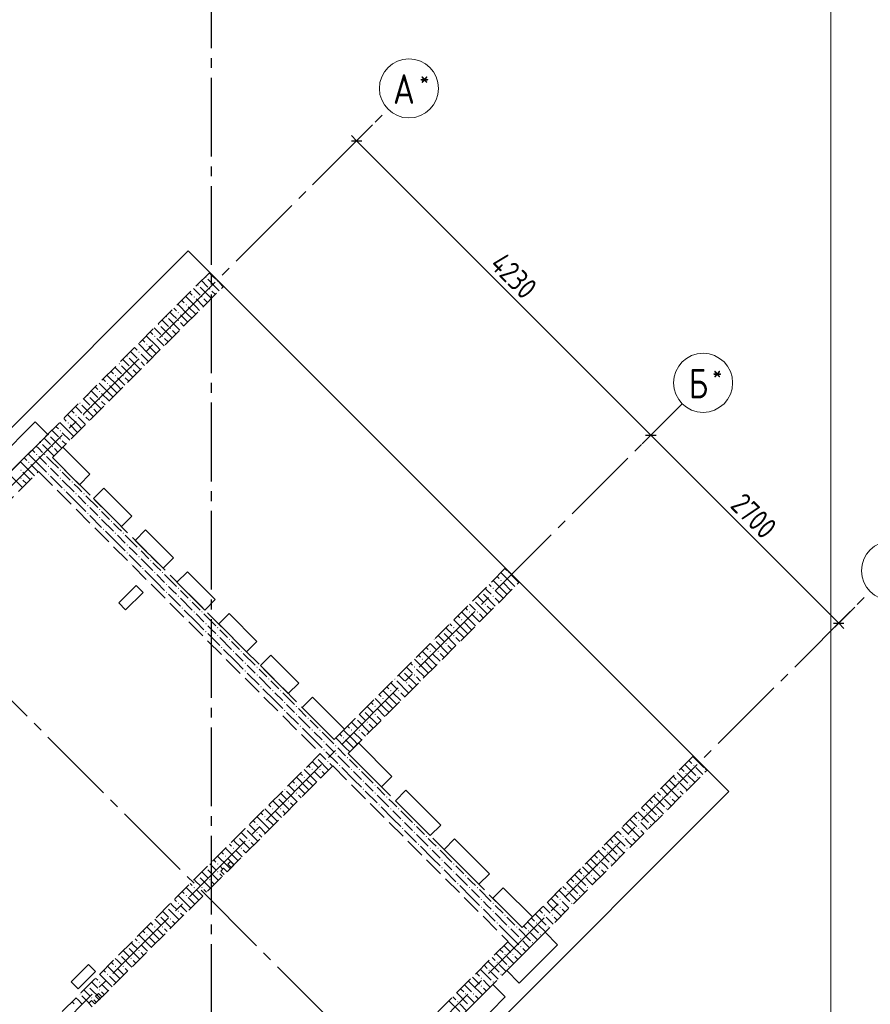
# Model space of a CAD drawing. Header units: millimetres. Extents: x 0 to 43617, y 0 to 59400.
# Tile 24 of 36: x 24428 to 33074, y 26828 to 36830. Entities that reach past the tile are written whole.
import ezdxf

# ---------------------------------------------------------------- set-up
doc = ezdxf.new("R2010")
doc.units = ezdxf.units.MM
doc.linetypes.add('______2', pattern=[270, 200, -70])
doc.linetypes.add('______5', pattern=[1100, 800, -100, 100, -100])
doc.layers.add('Standard', color=7, linetype='Continuous', lineweight=25)
doc.layers.add('Оси', color=40, linetype='______5', lineweight=18)
doc.layers.add('ЖБ Перекрытие верхний уровень', color=7, linetype='Continuous', lineweight=25, true_color=0xe0e0ff)
doc.layers.add('ЖБ Стена верхний уровень', color=7, linetype='Continuous', lineweight=25, true_color=0x006e00)
doc.styles.add('GOST 2.304-81', font='txt')
doc.styles.add('ISOCPEUR', font='txt')

msp = doc.modelspace()

# ---------------------------------------------------------------- hatches: boundary and pattern name
at = {"layer": 'ЖБ Стена верхний уровень', "linetype": 'Continuous', "lineweight": 18, "transparency": 33554687}
for points in [[(26314, 34213), (26321, 34220), (26327, 34213), (26321, 34207)], [(26234, 34133), (26241, 34140), (26247, 34133), (26241, 34127)], [(26434, 34173), (26441, 34180), (26447, 34173), (26441, 34167)], [(26194, 34013), (26201, 34020), (26207, 34013), (26201, 34007)], [(26274, 34013), (26281, 34020), (26287, 34013), (26281, 34007)], [(26354, 34093), (26361, 34100), (26367, 34093), (26361, 34087)], [(26114, 33933), (26121, 33940), (26127, 33933), (26121, 33927)], [(25914, 33813), (25921, 33820), (25927, 33813), (25921, 33807)], [(26034, 33853), (26041, 33860), (26047, 33853), (26041, 33847)], [(25834, 33733), (25841, 33740), (25847, 33733), (25841, 33727)], [(26034, 33773), (26041, 33780), (26047, 33773), (26041, 33767)], [(25794, 33613), (25801, 33620), (25807, 33613), (25801, 33607)], [(25874, 33613), (25881, 33620), (25887, 33613), (25881, 33607)], [(25954, 33693), (25961, 33700), (25967, 33693), (25961, 33687)], [(25714, 33533), (25721, 33540), (25727, 33533), (25721, 33527)], [(25514, 33413), (25521, 33420), (25527, 33413), (25521, 33407)], [(25634, 33453), (25641, 33460), (25647, 33453), (25641, 33447)], [(25434, 33333), (25441, 33340), (25447, 33333), (25441, 33327)], [(25634, 33373), (25641, 33380), (25647, 33373), (25641, 33367)], [(25394, 33213), (25401, 33220), (25407, 33213), (25401, 33207)], [(25474, 33213), (25481, 33220), (25487, 33213), (25481, 33207)], [(25554, 33293), (25561, 33300), (25567, 33293), (25561, 33287)], [(25314, 33133), (25321, 33140), (25327, 33133), (25321, 33127)], [(25114, 33013), (25121, 33020), (25127, 33013), (25121, 33007)], [(25234, 33053), (25241, 33060), (25247, 33053), (25241, 33047)], [(25034, 32933), (25041, 32940), (25047, 32933), (25041, 32927)], [(25234, 32973), (25241, 32980), (25247, 32973), (25241, 32967)], [(24994, 32813), (25001, 32820), (25007, 32813), (25001, 32807)], [(25074, 32813), (25081, 32820), (25087, 32813), (25081, 32807)], [(25154, 32893), (25161, 32900), (25167, 32893), (25161, 32887)], [(24914, 32733), (24921, 32740), (24927, 32733), (24921, 32727)], [(24714, 32613), (24721, 32620), (24727, 32613), (24721, 32607)], [(24834, 32653), (24841, 32660), (24847, 32653), (24841, 32647)], [(24634, 32533), (24641, 32540), (24647, 32533), (24641, 32527)], [(24834, 32573), (24841, 32580), (24847, 32573), (24841, 32567)], [(24594, 32413), (24601, 32420), (24607, 32413), (24601, 32407)], [(24674, 32413), (24681, 32420), (24687, 32413), (24681, 32407)], [(24754, 32493), (24761, 32500), (24767, 32493), (24761, 32487)], [(24514, 32333), (24521, 32340), (24527, 32333), (24521, 32327)], [(24434, 32253), (24441, 32260), (24447, 32253), (24441, 32247)], [(24714, 32293), (24721, 32300), (24727, 32293), (24721, 32287)], [(24714, 32213), (24721, 32220), (24727, 32213), (24721, 32207)], [(24834, 32253), (24841, 32260), (24847, 32253), (24841, 32247)], [(24434, 32173), (24441, 32180), (24447, 32173), (24441, 32167)], [(24834, 32173), (24841, 32180), (24847, 32173), (24841, 32167)], [(24954, 32133), (24961, 32140), (24967, 32133), (24961, 32127)], [(24760, 32099), (24761, 32100), (24767, 32093), (24767, 32093)], [(24874, 32053), (24881, 32060), (24887, 32053), (24881, 32047)], [(24994, 32013), (25001, 32020), (25007, 32013), (25001, 32007)], [(25074, 32013), (25081, 32020), (25087, 32013), (25081, 32007)], [(24920, 31939), (24921, 31940), (24927, 31933), (24927, 31933)], [(25114, 31893), (25121, 31900), (25127, 31893), (25121, 31887)], [(25114, 31813), (25121, 31820), (25127, 31813), (25121, 31807)], [(25234, 31853), (25241, 31860), (25247, 31853), (25241, 31847)], [(25234, 31773), (25241, 31780), (25247, 31773), (25241, 31767)], [(25354, 31733), (25361, 31740), (25367, 31733), (25361, 31727)], [(25160, 31699), (25161, 31700), (25167, 31693), (25167, 31693)], [(25274, 31653), (25281, 31660), (25287, 31653), (25281, 31647)], [(25394, 31613), (25401, 31620), (25407, 31613), (25401, 31607)], [(25474, 31613), (25481, 31620), (25487, 31613), (25481, 31607)], [(25320, 31539), (25321, 31540), (25327, 31533), (25327, 31533)], [(25514, 31493), (25521, 31500), (25527, 31493), (25521, 31487)], [(25514, 31413), (25521, 31420), (25527, 31413), (25521, 31407)], [(25634, 31453), (25641, 31460), (25647, 31453), (25641, 31447)], [(25634, 31373), (25641, 31380), (25647, 31373), (25641, 31367)], [(25754, 31333), (25761, 31340), (25767, 31333), (25761, 31327)], [(25560, 31299), (25561, 31300), (25567, 31293), (25567, 31293)], [(25674, 31253), (25681, 31260), (25687, 31253), (25681, 31247)], [(25794, 31213), (25801, 31220), (25807, 31213), (25801, 31207)], [(25874, 31213), (25881, 31220), (25887, 31213), (25881, 31207)], [(29394, 31213), (29401, 31220), (29407, 31213), (29401, 31207)], [(25720, 31139), (25721, 31140), (25727, 31133), (25727, 31133)], [(29314, 31133), (29321, 31140), (29327, 31133), (29321, 31127)], [(25914, 31093), (25921, 31100), (25927, 31093), (25921, 31087)], [(25914, 31013), (25921, 31020), (25927, 31013), (25921, 31007)], [(26034, 31053), (26041, 31060), (26047, 31053), (26041, 31047)], [(29124, 31017), (29127, 31013), (29121, 31007), (29117, 31010)], [(29234, 31053), (29241, 31060), (29247, 31053), (29241, 31047)], [(26034, 30973), (26041, 30980), (26047, 30973), (26041, 30967)], [(26154, 30933), (26161, 30940), (26167, 30933), (26161, 30927)], [(29044, 30937), (29047, 30933), (29041, 30927), (29037, 30930)], [(29234, 30973), (29241, 30980), (29247, 30973), (29241, 30967)], [(25960, 30899), (25961, 30900), (25967, 30893), (25967, 30893)], [(26074, 30853), (26081, 30860), (26087, 30853), (26081, 30847)], [(26194, 30813), (26201, 30820), (26207, 30813), (26201, 30807)], [(26274, 30813), (26281, 30820), (26287, 30813), (26281, 30807)], [(28994, 30813), (29001, 30820), (29007, 30813), (29001, 30807)], [(29074, 30813), (29081, 30820), (29087, 30813), (29081, 30807)], [(29154, 30893), (29161, 30900), (29167, 30893), (29161, 30887)], [(26120, 30739), (26121, 30740), (26127, 30733), (26127, 30733)], [(28914, 30733), (28921, 30740), (28927, 30733), (28921, 30727)], [(26314, 30693), (26321, 30700), (26327, 30693), (26321, 30687)], [(26314, 30613), (26321, 30620), (26327, 30613), (26321, 30607)], [(26434, 30653), (26441, 30660), (26447, 30653), (26441, 30647)], [(28724, 30617), (28727, 30613), (28721, 30607), (28717, 30610)], [(28834, 30653), (28841, 30660), (28847, 30653), (28841, 30647)], [(26434, 30573), (26441, 30580), (26447, 30573), (26441, 30567)], [(26554, 30533), (26561, 30540), (26567, 30533), (26561, 30527)], [(28644, 30537), (28647, 30533), (28641, 30527), (28637, 30530)], [(28834, 30573), (28841, 30580), (28847, 30573), (28841, 30567)], [(26360, 30499), (26361, 30500), (26367, 30493), (26367, 30493)], [(26474, 30453), (26481, 30460), (26487, 30453), (26481, 30447)], [(26594, 30413), (26601, 30420), (26607, 30413), (26601, 30407)], [(26674, 30413), (26681, 30420), (26687, 30413), (26681, 30407)], [(28594, 30413), (28601, 30420), (28607, 30413), (28601, 30407)], [(28674, 30413), (28681, 30420), (28687, 30413), (28681, 30407)], [(28754, 30493), (28761, 30500), (28767, 30493), (28761, 30487)], [(26520, 30339), (26521, 30340), (26527, 30333), (26527, 30333)], [(28514, 30333), (28521, 30340), (28527, 30333), (28521, 30327)], [(26714, 30293), (26721, 30300), (26727, 30293), (26721, 30287)], [(26714, 30213), (26721, 30220), (26727, 30213), (26721, 30207)], [(26834, 30253), (26841, 30260), (26847, 30253), (26841, 30247)], [(28324, 30217), (28327, 30213), (28321, 30207), (28317, 30210)], [(28434, 30253), (28441, 30260), (28447, 30253), (28441, 30247)], [(26834, 30173), (26841, 30180), (26847, 30173), (26841, 30167)], [(26954, 30133), (26961, 30140), (26967, 30133), (26961, 30127)], [(28244, 30137), (28247, 30133), (28241, 30127), (28237, 30130)], [(28434, 30173), (28441, 30180), (28447, 30173), (28441, 30167)], [(26760, 30099), (26761, 30100), (26767, 30093), (26767, 30093)], [(26874, 30053), (26881, 30060), (26887, 30053), (26881, 30047)], [(26994, 30013), (27001, 30020), (27007, 30013), (27001, 30007)], [(27074, 30013), (27081, 30020), (27087, 30013), (27081, 30007)], [(28194, 30013), (28201, 30020), (28207, 30013), (28201, 30007)], [(28274, 30013), (28281, 30020), (28287, 30013), (28281, 30007)], [(28354, 30093), (28361, 30100), (28367, 30093), (28361, 30087)], [(26920, 29939), (26921, 29940), (26927, 29933), (26927, 29933)], [(28114, 29933), (28121, 29940), (28127, 29933), (28121, 29927)], [(27114, 29893), (27121, 29900), (27127, 29893), (27121, 29887)], [(27114, 29813), (27121, 29820), (27127, 29813), (27121, 29807)], [(27234, 29853), (27241, 29860), (27247, 29853), (27241, 29847)], [(27924, 29817), (27927, 29813), (27921, 29807), (27917, 29810)], [(28034, 29853), (28041, 29860), (28047, 29853), (28041, 29847)], [(27234, 29773), (27241, 29780), (27247, 29773), (27241, 29767)], [(27354, 29733), (27361, 29740), (27367, 29733), (27361, 29727)], [(27844, 29737), (27847, 29733), (27841, 29727), (27837, 29730)], [(28034, 29773), (28041, 29780), (28047, 29773), (28041, 29767)], [(27160, 29699), (27161, 29700), (27167, 29693), (27167, 29693)], [(27274, 29653), (27281, 29660), (27287, 29653), (27281, 29647)], [(27394, 29613), (27401, 29620), (27407, 29613), (27401, 29607)], [(27474, 29613), (27481, 29620), (27487, 29613), (27481, 29607)], [(27794, 29613), (27801, 29620), (27807, 29613), (27801, 29607)], [(27874, 29613), (27881, 29620), (27887, 29613), (27881, 29607)], [(27954, 29693), (27961, 29700), (27967, 29693), (27961, 29687)], [(27320, 29539), (27321, 29540), (27327, 29533), (27327, 29533)], [(27714, 29533), (27721, 29540), (27727, 29533), (27721, 29527)], [(27514, 29493), (27521, 29500), (27527, 29493), (27521, 29487)], [(27514, 29413), (27521, 29420), (27527, 29413), (27521, 29407)], [(27634, 29453), (27641, 29460), (27647, 29453), (27641, 29447)], [(27444, 29337), (27447, 29333), (27441, 29327), (27437, 29330)], [(27634, 29373), (27641, 29380), (27647, 29373), (27641, 29367)], [(27754, 29333), (27761, 29340), (27767, 29333), (27761, 29327)], [(27394, 29213), (27401, 29220), (27407, 29213), (27401, 29207)], [(27474, 29213), (27481, 29220), (27487, 29213), (27481, 29207)], [(27554, 29293), (27560, 29299), (27567, 29293), (27561, 29287)], [(27560, 29299), (27561, 29300), (27567, 29293), (27567, 29293)], [(27674, 29253), (27681, 29260), (27687, 29253), (27681, 29247)], [(27794, 29213), (27801, 29220), (27807, 29213), (27801, 29207)], [(27874, 29213), (27881, 29220), (27887, 29213), (27881, 29207)], [(31274, 29253), (31281, 29260), (31287, 29253), (31281, 29247)], [(31394, 29213), (31401, 29220), (31407, 29213), (31401, 29207)], [(27314, 29133), (27321, 29140), (27327, 29133), (27321, 29127)], [(27720, 29139), (27721, 29140), (27727, 29133), (27727, 29133)], [(31194, 29173), (31201, 29180), (31207, 29173), (31201, 29167)], [(31314, 29133), (31321, 29140), (31327, 29133), (31321, 29127)], [(27124, 29017), (27127, 29013), (27121, 29007), (27117, 29010)], [(27234, 29053), (27241, 29060), (27247, 29053), (27241, 29047)], [(27914, 29093), (27921, 29100), (27927, 29093), (27921, 29087)], [(27914, 29013), (27921, 29020), (27927, 29013), (27921, 29007)], [(28034, 29053), (28041, 29060), (28047, 29053), (28041, 29047)], [(31114, 29093), (31121, 29100), (31127, 29093), (31121, 29087)], [(31114, 29013), (31121, 29020), (31127, 29013), (31121, 29007)], [(31234, 29053), (31241, 29060), (31247, 29053), (31241, 29047)], [(27044, 28937), (27047, 28933), (27041, 28927), (27037, 28930)], [(27234, 28973), (27241, 28980), (27247, 28973), (27241, 28967)], [(28034, 28973), (28041, 28980), (28047, 28973), (28041, 28967)], [(28154, 28933), (28161, 28940), (28167, 28933), (28161, 28927)], [(30954, 28933), (30961, 28940), (30967, 28933), (30961, 28927)], [(31034, 28933), (31041, 28940), (31047, 28933), (31041, 28927)], [(26994, 28813), (27001, 28820), (27007, 28813), (27001, 28807)], [(27074, 28813), (27081, 28820), (27087, 28813), (27081, 28807)], [(27154, 28893), (27161, 28900), (27167, 28893), (27161, 28887)], [(27960, 28899), (27961, 28900), (27967, 28893), (27967, 28893)], [(28074, 28853), (28081, 28860), (28087, 28853), (28081, 28847)], [(28194, 28813), (28201, 28820), (28207, 28813), (28201, 28807)], [(28274, 28813), (28281, 28820), (28287, 28813), (28281, 28807)], [(30874, 28853), (30881, 28860), (30887, 28853), (30881, 28847)], [(30994, 28813), (31001, 28820), (31007, 28813), (31001, 28807)], [(26914, 28733), (26921, 28740), (26927, 28733), (26921, 28727)], [(28120, 28739), (28121, 28740), (28127, 28733), (28127, 28733)], [(30794, 28773), (30801, 28780), (30807, 28773), (30801, 28767)], [(30914, 28733), (30921, 28740), (30927, 28733), (30921, 28727)], [(26724, 28617), (26727, 28613), (26721, 28607), (26717, 28610)], [(26834, 28653), (26841, 28660), (26847, 28653), (26841, 28647)], [(28314, 28693), (28321, 28700), (28327, 28693), (28321, 28687)], [(28314, 28613), (28321, 28620), (28327, 28613), (28321, 28607)], [(28434, 28653), (28441, 28660), (28447, 28653), (28441, 28647)], [(30714, 28693), (30721, 28700), (30727, 28693), (30721, 28687)], [(30714, 28613), (30721, 28620), (30727, 28613), (30721, 28607)], [(30834, 28653), (30841, 28660), (30847, 28653), (30841, 28647)], [(26644, 28537), (26647, 28533), (26641, 28527), (26637, 28530)], [(26834, 28573), (26841, 28580), (26847, 28573), (26841, 28567)], [(28434, 28573), (28441, 28580), (28447, 28573), (28441, 28567)], [(28554, 28533), (28561, 28540), (28567, 28533), (28561, 28527)], [(30554, 28533), (30561, 28540), (30567, 28533), (30561, 28527)], [(30634, 28533), (30641, 28540), (30647, 28533), (30641, 28527)], [(26594, 28413), (26601, 28420), (26607, 28413), (26601, 28407)], [(26674, 28413), (26681, 28420), (26687, 28413), (26681, 28407)], [(26754, 28493), (26761, 28500), (26767, 28493), (26761, 28487)], [(28360, 28499), (28361, 28500), (28367, 28493), (28367, 28493)], [(28474, 28453), (28481, 28460), (28487, 28453), (28481, 28447)], [(28594, 28413), (28601, 28420), (28607, 28413), (28601, 28407)], [(28674, 28413), (28681, 28420), (28687, 28413), (28681, 28407)], [(30474, 28453), (30481, 28460), (30487, 28453), (30481, 28447)], [(30594, 28413), (30601, 28420), (30607, 28413), (30601, 28407)], [(26514, 28333), (26521, 28340), (26527, 28333), (26521, 28327)], [(28520, 28339), (28521, 28340), (28527, 28333), (28527, 28333)], [(30394, 28373), (30401, 28380), (30407, 28373), (30401, 28367)], [(30514, 28333), (30521, 28340), (30527, 28333), (30521, 28327)], [(26324, 28217), (26327, 28213), (26321, 28207), (26317, 28210)], [(26434, 28253), (26441, 28260), (26447, 28253), (26441, 28247)], [(28714, 28293), (28721, 28300), (28727, 28293), (28721, 28287)], [(28714, 28213), (28721, 28220), (28727, 28213), (28721, 28207)], [(28834, 28253), (28841, 28260), (28847, 28253), (28841, 28247)], [(30314, 28293), (30321, 28300), (30327, 28293), (30321, 28287)], [(30314, 28213), (30321, 28220), (30327, 28213), (30321, 28207)], [(30434, 28253), (30441, 28260), (30447, 28253), (30441, 28247)], [(26244, 28137), (26247, 28133), (26241, 28127), (26237, 28130)], [(26434, 28173), (26441, 28180), (26447, 28173), (26441, 28167)], [(28834, 28173), (28841, 28180), (28847, 28173), (28841, 28167)], [(28954, 28133), (28961, 28140), (28967, 28133), (28961, 28127)], [(30154, 28133), (30161, 28140), (30167, 28133), (30161, 28127)], [(30234, 28133), (30241, 28140), (30247, 28133), (30241, 28127)], [(26194, 28013), (26201, 28020), (26207, 28013), (26201, 28007)], [(26274, 28013), (26281, 28020), (26287, 28013), (26281, 28007)], [(26354, 28093), (26361, 28100), (26367, 28093), (26361, 28087)], [(28760, 28099), (28761, 28100), (28767, 28093), (28767, 28093)], [(28874, 28053), (28881, 28060), (28887, 28053), (28881, 28047)], [(28994, 28013), (29001, 28020), (29007, 28013), (29001, 28007)], [(29074, 28013), (29081, 28020), (29087, 28013), (29081, 28007)], [(30074, 28053), (30081, 28060), (30087, 28053), (30081, 28047)], [(30194, 28013), (30201, 28020), (30207, 28013), (30201, 28007)], [(26114, 27933), (26121, 27940), (26127, 27933), (26121, 27927)], [(28920, 27939), (28921, 27940), (28927, 27933), (28927, 27933)], [(29994, 27973), (30001, 27980), (30007, 27973), (30001, 27967)], [(30114, 27933), (30121, 27940), (30127, 27933), (30121, 27927)], [(25924, 27817), (25927, 27813), (25921, 27807), (25917, 27810)], [(26034, 27853), (26041, 27860), (26047, 27853), (26041, 27847)], [(29114, 27893), (29121, 27900), (29127, 27893), (29121, 27887)], [(29114, 27813), (29121, 27820), (29127, 27813), (29121, 27807)], [(29234, 27853), (29241, 27860), (29247, 27853), (29241, 27847)], [(29914, 27893), (29921, 27900), (29927, 27893), (29921, 27887)], [(29914, 27813), (29921, 27820), (29927, 27813), (29921, 27807)], [(30034, 27853), (30041, 27860), (30047, 27853), (30041, 27847)], [(25844, 27737), (25847, 27733), (25841, 27727), (25837, 27730)], [(26034, 27773), (26041, 27780), (26047, 27773), (26041, 27767)], [(29234, 27773), (29241, 27780), (29247, 27773), (29241, 27767)], [(29354, 27733), (29361, 27740), (29367, 27733), (29361, 27727)], [(29754, 27733), (29761, 27740), (29767, 27733), (29761, 27727)], [(29834, 27733), (29841, 27740), (29847, 27733), (29841, 27727)], [(25794, 27613), (25801, 27620), (25807, 27613), (25801, 27607)], [(25874, 27613), (25881, 27620), (25887, 27613), (25881, 27607)], [(25954, 27693), (25961, 27700), (25967, 27693), (25961, 27687)], [(29160, 27699), (29161, 27700), (29167, 27693), (29167, 27693)], [(29274, 27653), (29281, 27660), (29287, 27653), (29281, 27647)], [(29394, 27613), (29401, 27620), (29407, 27613), (29401, 27607)], [(29474, 27613), (29481, 27620), (29487, 27613), (29481, 27607)], [(29674, 27653), (29681, 27660), (29687, 27653), (29681, 27647)], [(29794, 27613), (29801, 27620), (29807, 27613), (29801, 27607)], [(25714, 27533), (25721, 27540), (25727, 27533), (25721, 27527)], [(29320, 27539), (29321, 27540), (29327, 27533), (29327, 27533)], [(29594, 27573), (29601, 27580), (29607, 27573), (29601, 27567)], [(29714, 27533), (29721, 27540), (29727, 27533), (29721, 27527)], [(25524, 27417), (25527, 27413), (25521, 27407), (25517, 27410)], [(25634, 27453), (25641, 27460), (25647, 27453), (25641, 27447)], [(29514, 27493), (29521, 27500), (29527, 27493), (29521, 27487)], [(29514, 27413), (29521, 27420), (29527, 27413), (29521, 27407)], [(29634, 27453), (29641, 27460), (29647, 27453), (29641, 27447)], [(25444, 27337), (25447, 27333), (25441, 27327), (25437, 27330)], [(25634, 27373), (25641, 27380), (25647, 27373), (25641, 27367)], [(29354, 27333), (29361, 27340), (29367, 27333), (29361, 27327)], [(29434, 27333), (29441, 27340), (29447, 27333), (29441, 27327)], [(25394, 27213), (25401, 27220), (25407, 27213), (25401, 27207)], [(25474, 27213), (25481, 27220), (25487, 27213), (25481, 27207)], [(25554, 27293), (25561, 27300), (25567, 27293), (25561, 27287)], [(29274, 27253), (29281, 27260), (29287, 27253), (29281, 27247)], [(29394, 27213), (29401, 27220), (29407, 27213), (29401, 27207)], [(25314, 27133), (25321, 27140), (25327, 27133), (25321, 27127)], [(29194, 27173), (29201, 27180), (29207, 27173), (29201, 27167)], [(29314, 27133), (29321, 27140), (29327, 27133), (29321, 27127)], [(25124, 27017), (25127, 27013), (25121, 27007), (25117, 27010)], [(25234, 27053), (25241, 27060), (25247, 27053), (25241, 27047)], [(29114, 27093), (29121, 27100), (29127, 27093), (29121, 27087)], [(29114, 27013), (29121, 27020), (29127, 27013), (29121, 27007)], [(29234, 27053), (29241, 27060), (29247, 27053), (29241, 27047)], [(25044, 26937), (25047, 26933), (25041, 26927), (25037, 26930)], [(25234, 26973), (25241, 26980), (25247, 26973), (25241, 26967)], [(28954, 26933), (28961, 26940), (28967, 26933), (28961, 26927)], [(29034, 26933), (29041, 26940), (29047, 26933), (29041, 26927)], [(25154, 26893), (25161, 26900), (25167, 26893), (25161, 26887)], [(28874, 26853), (28881, 26860), (28887, 26853), (28881, 26847)]]:
    msp.add_hatch(color=7, dxfattribs=at).paths.add_polyline_path(points, flags=16)

# ---------------------------------------------------------------- linework, layer by layer
at = {"layer": 'Standard', "color": 251, "linetype": 'Continuous', "lineweight": -3, "true_color": 0x656565, "transparency": 33554687}
for p, q in [((27852, 35600), (28015, 35763)), ((27852, 35600), (27941, 35689)), ((27852, 35600), (27764, 35512)), ((30843, 32609), (30755, 32521)), ((30843, 32609), (30932, 32698)), ((32753, 30700), (32916, 30863)), ((32753, 30700), (32841, 30789)), ((32753, 30700), (32664, 30612))]:
    msp.add_line(p, q, dxfattribs=at)
at = {"layer": 'Standard', "color": 7, "linetype": 'Continuous', "lineweight": 13, "transparency": 33554687}
for p, q in [((27852, 35600), (27799, 35654)), ((27852, 35600), (30843, 32609)), ((30843, 32609), (32753, 30700)), ((32753, 30700), (32806, 30647))]:
    msp.add_line(p, q, dxfattribs=at)
at = {"layer": 'Standard', "color": 7, "linetype": 'Continuous', "lineweight": 25, "transparency": 33554687}
for p, q in [((27799, 35600), (27905, 35600)), ((30790, 32609), (30897, 32609)), ((32700, 30700), (32806, 30700))]:
    msp.add_line(p, q, dxfattribs=at)
at = {"layer": 'Standard', "color": 254, "linetype": 'Continuous', "lineweight": 13, "true_color": 0xc4c4ff, "transparency": 33554687}
msp.add_lwpolyline([(7992, 10698), (32674, 10698), (32674, 56820), (7992, 56820), (7992, 10698)], dxfattribs=at)
at = {"layer": 'Standard', "color": 251, "linetype": 'Continuous', "lineweight": -3, "true_color": 0x656565, "transparency": 33554687}
msp.add_lwpolyline([(30843, 32609), (30855, 32621), (30855, 32621), (31006, 32772)], dxfattribs=at)
at = {"layer": 'ЖБ Перекрытие верхний уровень', "color": 7, "linetype": 'Continuous', "lineweight": 18, "transparency": 33554687}
for p, q in [((26141, 34483), (23333, 31675)), ((31635, 28989), (26141, 34483)), ((24195, 32353), (24586, 32744)), ((24586, 32744), (24713, 32616)), ((24713, 32616), (24322, 32226)), ((24761, 32382), (24867, 32488)), ((24867, 32488), (25142, 32212)), ((25036, 32106), (24761, 32382)), ((25142, 32212), (25036, 32106)), ((25178, 31965), (25284, 32071)), ((25284, 32071), (25567, 31788)), ((25461, 31682), (25178, 31965)), ((25567, 31788), (25461, 31682)), ((25602, 31540), (25708, 31647)), ((25708, 31647), (25991, 31364)), ((25885, 31258), (25602, 31540)), ((25991, 31364), (25885, 31258)), ((26026, 31116), (26132, 31222)), ((26132, 31222), (26415, 30939)), ((26309, 30833), (26026, 31116)), ((25611, 31082), (25434, 30905)), ((25505, 30834), (25682, 31011)), ((25682, 31011), (25611, 31082)), ((26415, 30939), (26309, 30833)), ((25434, 30905), (25505, 30834)), ((26451, 30692), (26557, 30798)), ((26557, 30798), (26839, 30515)), ((26733, 30409), (26451, 30692)), ((26839, 30515), (26733, 30409)), ((26875, 30268), (26981, 30374)), ((26981, 30374), (27264, 30091)), ((27158, 29985), (26875, 30268)), ((27264, 30091), (27158, 29985)), ((27299, 29843), (27405, 29949)), ((27405, 29949), (27731, 29624)), ((27625, 29518), (27299, 29843)), ((27731, 29624), (27625, 29518)), ((27766, 29376), (27872, 29483)), ((27872, 29483), (28212, 29143)), ((28106, 29037), (27766, 29376)), ((28212, 29143), (28106, 29037)), ((28247, 28896), (28353, 29002)), ((28353, 29002), (28707, 28648)), ((28827, 26180), (31635, 28989)), ((28601, 28542), (28247, 28896)), ((28707, 28648), (28601, 28542)), ((28742, 28401), (28848, 28507)), ((28848, 28507), (29202, 28153)), ((29096, 28047), (28742, 28401)), ((26571, 28280), (26543, 28252)), ((26543, 28252), (26578, 28217)), ((26606, 28245), (26571, 28280)), ((26578, 28217), (26606, 28245)), ((29202, 28153), (29096, 28047)), ((29237, 27906), (29343, 28012)), ((29343, 28012), (29640, 27715)), ((29534, 27609), (29237, 27906)), ((29640, 27715), (29534, 27609)), ((29378, 27170), (29769, 27561)), ((29769, 27561), (29896, 27433)), ((29896, 27433), (29506, 27043)), ((25128, 27232), (24951, 27056)), ((25198, 27162), (25128, 27232)), ((25021, 26985), (25198, 27162)), ((29506, 27043), (29378, 27170)), ((24951, 27056), (25021, 26985)), ((28883, 26675), (29237, 27029)), ((29237, 27029), (29364, 26902)), ((25228, 26937), (25199, 26909)), ((25199, 26909), (25235, 26873)), ((25263, 26902), (25228, 26937)), ((25235, 26873), (25263, 26902)), ((29364, 26902), (29011, 26548))]:
    msp.add_line(p, q, dxfattribs=at)
at = {"layer": 'ЖБ Стена верхний уровень', "color": 251, "linetype": '______2', "lineweight": 13, "true_color": 0x656565, "transparency": 33554687}
for p, q in [((26359, 34263), (24619, 32523)), ((26500, 34121), (26359, 34263)), ((24761, 32382), (26500, 34121)), ((24619, 32523), (23318, 31222)), ((27625, 29518), (24761, 32382)), ((23460, 31081), (24619, 32240)), ((24619, 32240), (27483, 29376)), ((29364, 31257), (27625, 29518)), ((29506, 31116), (29364, 31257)), ((27766, 29376), (29506, 31116)), ((27483, 29376), (23820, 25714)), ((29534, 27609), (27766, 29376)), ((31273, 29348), (29534, 27609)), ((31415, 29207), (31273, 29348)), ((26536, 28174), (27610, 29249)), ((27610, 29249), (29392, 27467)), ((29675, 27467), (31415, 29207)), ((26500, 28210), (26472, 28181)), ((26536, 28174), (26500, 28210)), ((25192, 26831), (26507, 28146)), ((26472, 28181), (26507, 28146)), ((29392, 27467), (28233, 26308)), ((29534, 27326), (29675, 27467)), ((28374, 26166), (29534, 27326)), ((25157, 26866), (25129, 26838)), ((25129, 26838), (25164, 26803)), ((25192, 26831), (25157, 26866))]:
    msp.add_line(p, q, dxfattribs=at)
at = {"layer": 'ЖБ Стена верхний уровень', "color": 9, "linetype": 'Continuous', "lineweight": 18, "true_color": 0xc7c7c7, "transparency": 33554687}
for p, q in [((26381, 34233), (26355, 34259)), ((26421, 34193), (26381, 34233)), ((26261, 34113), (26377, 33997)), ((26275, 34179), (26341, 34113)), ((26341, 34193), (26457, 34077)), ((26461, 34153), (26497, 34117)), ((26221, 33913), (26115, 34019)), ((26155, 34059), (26181, 34033)), ((26221, 34073), (26195, 34099)), ((26261, 34033), (26221, 34073)), ((26381, 34073), (26417, 34037)), ((26141, 33833), (26035, 33939)), ((26075, 33979), (26101, 33953)), ((26141, 33913), (26217, 33837)), ((26221, 33993), (26297, 33917)), ((26221, 33913), (26257, 33877)), ((26301, 33993), (26337, 33957)), ((25981, 33833), (25955, 33859)), ((26021, 33793), (25981, 33833)), ((25995, 33899), (26021, 33873)), ((26061, 33833), (26137, 33757)), ((26141, 33833), (26177, 33797)), ((25861, 33713), (25977, 33597)), ((25875, 33779), (25941, 33713)), ((25941, 33793), (26057, 33677)), ((26061, 33753), (26097, 33717)), ((25821, 33513), (25715, 33619)), ((25755, 33659), (25781, 33633)), ((25821, 33673), (25795, 33699)), ((25861, 33633), (25821, 33673)), ((25981, 33673), (26017, 33637)), ((25741, 33433), (25635, 33539)), ((25675, 33579), (25701, 33553)), ((25741, 33513), (25817, 33437)), ((25821, 33593), (25897, 33517)), ((25821, 33513), (25857, 33477)), ((25901, 33593), (25937, 33557)), ((25581, 33433), (25555, 33459)), ((25621, 33393), (25581, 33433)), ((25595, 33499), (25621, 33473)), ((25661, 33433), (25737, 33357)), ((25741, 33433), (25777, 33397)), ((25461, 33313), (25577, 33197)), ((25475, 33379), (25541, 33313)), ((25541, 33393), (25657, 33277)), ((25661, 33353), (25697, 33317)), ((25421, 33113), (25315, 33219)), ((25355, 33259), (25381, 33233)), ((25421, 33273), (25395, 33299)), ((25461, 33233), (25421, 33273)), ((25581, 33273), (25617, 33237)), ((25341, 33033), (25235, 33139)), ((25275, 33179), (25301, 33153)), ((25341, 33113), (25417, 33037)), ((25421, 33193), (25497, 33117)), ((25421, 33113), (25457, 33077)), ((25501, 33193), (25537, 33157)), ((25181, 33033), (25155, 33059)), ((25221, 32993), (25181, 33033)), ((25195, 33099), (25221, 33073)), ((25261, 33033), (25337, 32957)), ((25341, 33033), (25377, 32997)), ((25061, 32913), (25177, 32797)), ((25075, 32979), (25141, 32913)), ((25141, 32993), (25257, 32877)), ((25261, 32953), (25297, 32917)), ((25021, 32713), (24915, 32819)), ((24955, 32859), (24981, 32833)), ((25021, 32873), (24995, 32899)), ((25061, 32833), (25021, 32873)), ((25181, 32873), (25217, 32837)), ((24941, 32633), (24835, 32739)), ((24875, 32779), (24901, 32753)), ((24941, 32713), (25017, 32637)), ((25021, 32793), (25097, 32717)), ((25021, 32713), (25057, 32677)), ((25101, 32793), (25137, 32757)), ((24781, 32633), (24755, 32659)), ((24821, 32593), (24781, 32633)), ((24795, 32699), (24821, 32673)), ((24861, 32633), (24937, 32557)), ((24941, 32633), (24977, 32597)), ((24661, 32513), (24777, 32397)), ((24675, 32579), (24741, 32513)), ((24741, 32593), (24857, 32477)), ((24861, 32553), (24897, 32517)), ((24621, 32313), (24515, 32419)), ((24555, 32459), (24581, 32433)), ((24621, 32473), (24595, 32499)), ((24661, 32433), (24621, 32473)), ((24781, 32473), (24817, 32437)), ((24541, 32233), (24435, 32339)), ((24475, 32379), (24501, 32353)), ((24541, 32313), (24617, 32237)), ((24621, 32393), (24697, 32317)), ((24621, 32313), (24657, 32277)), ((24697, 32317), (24701, 32313)), ((24701, 32393), (24737, 32357)), ((24737, 32357), (24821, 32273)), ((24461, 32233), (24537, 32157)), ((24541, 32233), (24577, 32197)), ((24657, 32277), (24701, 32233)), ((24781, 32233), (24741, 32273)), ((24821, 32193), (24781, 32233)), ((24861, 32233), (24941, 32153)), ((24341, 32193), (24457, 32077)), ((24461, 32153), (24497, 32117)), ((24741, 32193), (24861, 32073)), ((24861, 32153), (24981, 32033)), ((25021, 32073), (24981, 32113)), ((25021, 31913), (24901, 32033)), ((25061, 32033), (25021, 32073)), ((25021, 31993), (25101, 31913)), ((25021, 31913), (25101, 31833)), ((25101, 31993), (25221, 31873)), ((25181, 31833), (25141, 31873)), ((25221, 31793), (25181, 31833)), ((25261, 31833), (25341, 31753)), ((25141, 31793), (25261, 31673)), ((25261, 31753), (25381, 31633)), ((25421, 31673), (25381, 31713)), ((25421, 31513), (25301, 31633)), ((25461, 31633), (25421, 31673)), ((25421, 31593), (25501, 31513)), ((25421, 31513), (25501, 31433)), ((25501, 31593), (25621, 31473)), ((25581, 31433), (25541, 31473)), ((25621, 31393), (25581, 31433)), ((25661, 31433), (25741, 31353)), ((25541, 31393), (25661, 31273)), ((25661, 31353), (25781, 31233)), ((25821, 31273), (25781, 31313)), ((25821, 31113), (25701, 31233)), ((25861, 31233), (25821, 31273)), ((29421, 31113), (29320, 31214)), ((29360, 31254), (29381, 31233)), ((25821, 31193), (25901, 31113)), ((25821, 31113), (25901, 31033)), ((25901, 31193), (26021, 31073)), ((29341, 31033), (29240, 31134)), ((29280, 31174), (29301, 31153)), ((29341, 31113), (29421, 31033)), ((29421, 31193), (29501, 31113)), ((29421, 31113), (29462, 31072)), ((25981, 31033), (25941, 31073)), ((26021, 30993), (25981, 31033)), ((26061, 31033), (26141, 30953)), ((29181, 31033), (29160, 31054)), ((29221, 30993), (29181, 31033)), ((29200, 31094), (29221, 31073)), ((29261, 31033), (29341, 30953)), ((29341, 31033), (29382, 30992)), ((29421, 31033), (29422, 31032)), ((25941, 30993), (26061, 30873)), ((26061, 30953), (26181, 30833)), ((26221, 30873), (26181, 30913)), ((29061, 30913), (29181, 30793)), ((29080, 30974), (29141, 30913)), ((29141, 30993), (29261, 30873)), ((29261, 30953), (29302, 30912)), ((26221, 30713), (26101, 30833)), ((26261, 30833), (26221, 30873)), ((29021, 30713), (28920, 30814)), ((28960, 30854), (28981, 30833)), ((29021, 30873), (29000, 30894)), ((29061, 30833), (29021, 30873)), ((29181, 30873), (29222, 30832)), ((26221, 30793), (26301, 30713)), ((26221, 30713), (26301, 30633)), ((26301, 30793), (26421, 30673)), ((28941, 30633), (28840, 30734)), ((28880, 30774), (28901, 30753)), ((28941, 30713), (29021, 30633)), ((29021, 30793), (29101, 30713)), ((29021, 30713), (29062, 30672)), ((29101, 30793), (29142, 30752)), ((26381, 30633), (26341, 30673)), ((26421, 30593), (26381, 30633)), ((26461, 30633), (26541, 30553)), ((28781, 30633), (28760, 30654)), ((28821, 30593), (28781, 30633)), ((28800, 30694), (28821, 30673)), ((28861, 30633), (28941, 30553)), ((28941, 30633), (28982, 30592)), ((29021, 30633), (29022, 30632)), ((26341, 30593), (26461, 30473)), ((26461, 30553), (26581, 30433)), ((26621, 30473), (26581, 30513)), ((28661, 30513), (28781, 30393)), ((28680, 30574), (28741, 30513)), ((28741, 30593), (28861, 30473)), ((28861, 30553), (28902, 30512)), ((26621, 30313), (26501, 30433)), ((26661, 30433), (26621, 30473)), ((28621, 30313), (28520, 30414)), ((28560, 30454), (28581, 30433)), ((28621, 30473), (28600, 30494)), ((28661, 30433), (28621, 30473)), ((28781, 30473), (28822, 30432)), ((26621, 30393), (26701, 30313)), ((26621, 30313), (26701, 30233)), ((26701, 30393), (26821, 30273)), ((28541, 30233), (28440, 30334)), ((28480, 30374), (28501, 30353)), ((28541, 30313), (28621, 30233)), ((28621, 30393), (28701, 30313)), ((28621, 30313), (28662, 30272)), ((28701, 30393), (28742, 30352)), ((26781, 30233), (26741, 30273)), ((26821, 30193), (26781, 30233)), ((26861, 30233), (26941, 30153)), ((28381, 30233), (28360, 30254)), ((28421, 30193), (28381, 30233)), ((28400, 30294), (28421, 30273)), ((28461, 30233), (28541, 30153)), ((28541, 30233), (28582, 30192)), ((28621, 30233), (28622, 30232)), ((26741, 30193), (26861, 30073)), ((26861, 30153), (26981, 30033)), ((27021, 30073), (26981, 30113)), ((28261, 30113), (28381, 29993)), ((28280, 30174), (28341, 30113)), ((28341, 30193), (28461, 30073)), ((28461, 30153), (28502, 30112)), ((27021, 29913), (26901, 30033)), ((27061, 30033), (27021, 30073)), ((28221, 29913), (28120, 30014)), ((28160, 30054), (28181, 30033)), ((28221, 30073), (28200, 30094)), ((28261, 30033), (28221, 30073)), ((28381, 30073), (28422, 30032)), ((27021, 29993), (27101, 29913)), ((27021, 29913), (27101, 29833)), ((27101, 29993), (27221, 29873)), ((28141, 29833), (28040, 29934)), ((28080, 29974), (28101, 29953)), ((28141, 29913), (28221, 29833)), ((28221, 29993), (28301, 29913)), ((28221, 29913), (28262, 29872)), ((28301, 29993), (28342, 29952)), ((27181, 29833), (27141, 29873)), ((27221, 29793), (27181, 29833)), ((27261, 29833), (27341, 29753)), ((27981, 29833), (27960, 29854)), ((28021, 29793), (27981, 29833)), ((28000, 29894), (28021, 29873)), ((28061, 29833), (28141, 29753)), ((28141, 29833), (28182, 29792)), ((28221, 29833), (28222, 29832)), ((27141, 29793), (27261, 29673)), ((27261, 29753), (27381, 29633)), ((27421, 29673), (27381, 29713)), ((27861, 29713), (27981, 29593)), ((27880, 29774), (27941, 29713)), ((27941, 29793), (28061, 29673)), ((28061, 29753), (28102, 29712)), ((27421, 29513), (27301, 29633)), ((27461, 29633), (27421, 29673)), ((27821, 29513), (27720, 29614)), ((27760, 29654), (27781, 29633)), ((27821, 29673), (27800, 29694)), ((27861, 29633), (27821, 29673)), ((27981, 29673), (28022, 29632)), ((27421, 29593), (27501, 29513)), ((27421, 29513), (27501, 29433)), ((27501, 29593), (27621, 29473)), ((27741, 29433), (27640, 29534)), ((27680, 29574), (27701, 29553)), ((27741, 29513), (27821, 29433)), ((27821, 29593), (27901, 29513)), ((27821, 29513), (27862, 29472)), ((27901, 29593), (27942, 29552)), ((27581, 29433), (27541, 29473)), ((27621, 29393), (27581, 29433)), ((27661, 29433), (27741, 29353)), ((27741, 29433), (27782, 29392)), ((27821, 29433), (27822, 29432)), ((27461, 29313), (27568, 29206)), ((27480, 29374), (27541, 29313)), ((27541, 29393), (27661, 29273)), ((27661, 29353), (27781, 29233)), ((27821, 29273), (27781, 29313)), ((31270, 29344), (31381, 29233)), ((27421, 29113), (27320, 29214)), ((27360, 29254), (27381, 29233)), ((27421, 29273), (27400, 29294)), ((27461, 29233), (27421, 29273)), ((27581, 29273), (27608, 29246)), ((27821, 29113), (27701, 29233)), ((27861, 29233), (27821, 29273)), ((31150, 29224), (31181, 29193)), ((31190, 29264), (31301, 29153)), ((31230, 29304), (31261, 29273)), ((31371, 29163), (31301, 29233)), ((27341, 29033), (27240, 29134)), ((27280, 29174), (27301, 29153)), ((27341, 29113), (27408, 29046)), ((27421, 29193), (27488, 29126)), ((27421, 29113), (27448, 29086)), ((27501, 29193), (27528, 29166)), ((27821, 29193), (27901, 29113)), ((27821, 29113), (27901, 29033)), ((27901, 29193), (28021, 29073)), ((31070, 29144), (31101, 29113)), ((31110, 29184), (31221, 29073)), ((31291, 29083), (31221, 29153)), ((27181, 29033), (27160, 29054)), ((27221, 28993), (27181, 29033)), ((27200, 29094), (27221, 29073)), ((27261, 29033), (27328, 28966)), ((27341, 29033), (27368, 29006)), ((27981, 29033), (27941, 29073)), ((28021, 28993), (27981, 29033)), ((28061, 29033), (28141, 28953)), ((30950, 29024), (31021, 28953)), ((30990, 29064), (31021, 29033)), ((31021, 29033), (31131, 28923)), ((31030, 29104), (31101, 29033)), ((31181, 29033), (31141, 29073)), ((31211, 29003), (31181, 29033)), ((27061, 28913), (27168, 28806)), ((27080, 28974), (27141, 28913)), ((27141, 28993), (27248, 28886)), ((27261, 28953), (27288, 28926)), ((27941, 28993), (28061, 28873)), ((28061, 28953), (28181, 28833)), ((28221, 28873), (28181, 28913)), ((30870, 28944), (30981, 28833)), ((30910, 28984), (30941, 28953)), ((31021, 28873), (30981, 28913)), ((31061, 28913), (31091, 28883)), ((31141, 28993), (31171, 28963)), ((27021, 28713), (26920, 28814)), ((26960, 28854), (26981, 28833)), ((27021, 28873), (27000, 28894)), ((27061, 28833), (27021, 28873)), ((27181, 28873), (27208, 28846)), ((28221, 28713), (28101, 28833)), ((28261, 28833), (28221, 28873)), ((30750, 28824), (30781, 28793)), ((30790, 28864), (30901, 28753)), ((30830, 28904), (30861, 28873)), ((30971, 28763), (30901, 28833)), ((31051, 28843), (31021, 28873)), ((26941, 28633), (26840, 28734)), ((26880, 28774), (26901, 28753)), ((26941, 28713), (27008, 28646)), ((27021, 28793), (27088, 28726)), ((27021, 28713), (27048, 28686)), ((27101, 28793), (27128, 28766)), ((28221, 28793), (28301, 28713)), ((28221, 28713), (28301, 28633)), ((28301, 28793), (28421, 28673)), ((30670, 28744), (30701, 28713)), ((30710, 28784), (30821, 28673)), ((30891, 28683), (30821, 28753)), ((26781, 28633), (26760, 28654)), ((26821, 28593), (26781, 28633)), ((26800, 28694), (26821, 28673)), ((26861, 28633), (26928, 28566)), ((26941, 28633), (26968, 28606)), ((28381, 28633), (28341, 28673)), ((28421, 28593), (28381, 28633)), ((28461, 28633), (28541, 28553)), ((30550, 28624), (30621, 28553)), ((30590, 28664), (30621, 28633)), ((30621, 28633), (30731, 28523)), ((30630, 28704), (30701, 28633)), ((30781, 28633), (30741, 28673)), ((30811, 28603), (30781, 28633)), ((26661, 28513), (26768, 28406)), ((26680, 28574), (26741, 28513)), ((26741, 28593), (26848, 28486)), ((26861, 28553), (26888, 28526)), ((28341, 28593), (28461, 28473)), ((28461, 28553), (28581, 28433)), ((28621, 28473), (28581, 28513)), ((30470, 28544), (30581, 28433)), ((30510, 28584), (30541, 28553)), ((30621, 28473), (30581, 28513)), ((30661, 28513), (30691, 28483)), ((30741, 28593), (30771, 28563)), ((26621, 28313), (26520, 28414)), ((26560, 28454), (26581, 28433)), ((26621, 28473), (26600, 28494)), ((26661, 28433), (26621, 28473)), ((26781, 28473), (26808, 28446)), ((28621, 28313), (28501, 28433)), ((28661, 28433), (28621, 28473)), ((30350, 28424), (30381, 28393)), ((30390, 28464), (30501, 28353)), ((30430, 28504), (30461, 28473)), ((30571, 28363), (30501, 28433)), ((30651, 28443), (30621, 28473)), ((26541, 28233), (26440, 28334)), ((26480, 28374), (26501, 28353)), ((26541, 28313), (26608, 28246)), ((26621, 28393), (26688, 28326)), ((26621, 28313), (26648, 28286)), ((26701, 28393), (26728, 28366)), ((28621, 28393), (28701, 28313)), ((28621, 28313), (28701, 28233)), ((28701, 28393), (28821, 28273)), ((30270, 28344), (30301, 28313)), ((30310, 28384), (30421, 28273)), ((30491, 28283), (30421, 28353)), ((26381, 28233), (26360, 28254)), ((26421, 28193), (26381, 28233)), ((26400, 28294), (26421, 28273)), ((26461, 28233), (26492, 28202)), ((26541, 28233), (26568, 28206)), ((28781, 28233), (28741, 28273)), ((28821, 28193), (28781, 28233)), ((28861, 28233), (28941, 28153)), ((30150, 28224), (30221, 28153)), ((30190, 28264), (30221, 28233)), ((30221, 28233), (30331, 28123)), ((30230, 28304), (30301, 28233)), ((30381, 28233), (30341, 28273)), ((30411, 28203), (30381, 28233)), ((26261, 28113), (26368, 28006)), ((26280, 28174), (26341, 28113)), ((26341, 28193), (26448, 28086)), ((26461, 28153), (26488, 28126)), ((28741, 28193), (28861, 28073)), ((28861, 28153), (28981, 28033)), ((29021, 28073), (28981, 28113)), ((30070, 28144), (30181, 28033)), ((30110, 28184), (30141, 28153)), ((30221, 28073), (30181, 28113)), ((30261, 28113), (30291, 28083)), ((30341, 28193), (30371, 28163)), ((26221, 27913), (26120, 28014)), ((26160, 28054), (26181, 28033)), ((26221, 28073), (26200, 28094)), ((26261, 28033), (26221, 28073)), ((26381, 28073), (26408, 28046)), ((29021, 27913), (28901, 28033)), ((29061, 28033), (29021, 28073)), ((29950, 28024), (29981, 27993)), ((29990, 28064), (30101, 27953)), ((30030, 28104), (30061, 28073)), ((30171, 27963), (30101, 28033)), ((30251, 28043), (30221, 28073)), ((26141, 27833), (26040, 27934)), ((26080, 27974), (26101, 27953)), ((26141, 27913), (26208, 27846)), ((26221, 27993), (26288, 27926)), ((26221, 27913), (26248, 27886)), ((26301, 27993), (26328, 27966)), ((29021, 27993), (29101, 27913)), ((29021, 27913), (29101, 27833)), ((29101, 27993), (29221, 27873)), ((29870, 27944), (29901, 27913)), ((29910, 27984), (30021, 27873)), ((30091, 27883), (30021, 27953)), ((25981, 27833), (25960, 27854)), ((26021, 27793), (25981, 27833)), ((26000, 27894), (26021, 27873)), ((26061, 27833), (26128, 27766)), ((26141, 27833), (26168, 27806)), ((29181, 27833), (29141, 27873)), ((29221, 27793), (29181, 27833)), ((29261, 27833), (29341, 27753)), ((29750, 27824), (29821, 27753)), ((29790, 27864), (29821, 27833)), ((29821, 27833), (29931, 27723)), ((29830, 27904), (29901, 27833)), ((29981, 27833), (29941, 27873)), ((30011, 27803), (29981, 27833)), ((25861, 27713), (25968, 27606)), ((25880, 27774), (25941, 27713)), ((25941, 27793), (26048, 27686)), ((26061, 27753), (26088, 27726)), ((29141, 27793), (29261, 27673)), ((29261, 27753), (29381, 27633)), ((29421, 27673), (29381, 27713)), ((29670, 27744), (29781, 27633)), ((29710, 27784), (29741, 27753)), ((29821, 27673), (29781, 27713)), ((29861, 27713), (29891, 27683)), ((29941, 27793), (29971, 27763)), ((25821, 27513), (25720, 27614)), ((25760, 27654), (25781, 27633)), ((25821, 27673), (25800, 27694)), ((25861, 27633), (25821, 27673)), ((25981, 27673), (26008, 27646)), ((29421, 27513), (29301, 27633)), ((29461, 27633), (29421, 27673)), ((29550, 27624), (29581, 27593)), ((29590, 27664), (29701, 27553)), ((29630, 27704), (29661, 27673)), ((29771, 27563), (29701, 27633)), ((29851, 27643), (29821, 27673)), ((25741, 27433), (25640, 27534)), ((25680, 27574), (25701, 27553)), ((25741, 27513), (25808, 27446)), ((25821, 27593), (25888, 27526)), ((25821, 27513), (25848, 27486)), ((25901, 27593), (25928, 27566)), ((29421, 27593), (29501, 27513)), ((29421, 27513), (29501, 27433)), ((29501, 27593), (29621, 27473)), ((29691, 27483), (29621, 27553)), ((25581, 27433), (25560, 27454)), ((25621, 27393), (25581, 27433)), ((25600, 27494), (25621, 27473)), ((25661, 27433), (25728, 27366)), ((25741, 27433), (25768, 27406)), ((29350, 27424), (29421, 27353)), ((29390, 27464), (29421, 27433)), ((29421, 27433), (29531, 27323)), ((29581, 27433), (29541, 27473)), ((29611, 27403), (29581, 27433)), ((25461, 27313), (25568, 27206)), ((25480, 27374), (25541, 27313)), ((25541, 27393), (25648, 27286)), ((25661, 27353), (25688, 27326)), ((29270, 27344), (29381, 27233)), ((29310, 27384), (29341, 27353)), ((29421, 27273), (29381, 27313)), ((29461, 27313), (29491, 27283)), ((29541, 27393), (29571, 27363)), ((25421, 27113), (25320, 27214)), ((25360, 27254), (25381, 27233)), ((25421, 27273), (25400, 27294)), ((25461, 27233), (25421, 27273)), ((25581, 27273), (25608, 27246)), ((29150, 27224), (29181, 27193)), ((29190, 27264), (29301, 27153)), ((29230, 27304), (29261, 27273)), ((29371, 27163), (29301, 27233)), ((29451, 27243), (29421, 27273)), ((25341, 27033), (25240, 27134)), ((25280, 27174), (25301, 27153)), ((25341, 27113), (25408, 27046)), ((25421, 27193), (25488, 27126)), ((25421, 27113), (25448, 27086)), ((25501, 27193), (25528, 27166)), ((29070, 27144), (29101, 27113)), ((29110, 27184), (29221, 27073)), ((29291, 27083), (29221, 27153)), ((25181, 27033), (25160, 27054)), ((25221, 26993), (25181, 27033)), ((25200, 27094), (25221, 27073)), ((25261, 27033), (25328, 26966)), ((25341, 27033), (25368, 27006)), ((28950, 27024), (29021, 26953)), ((28990, 27064), (29021, 27033)), ((29021, 27033), (29131, 26923)), ((29030, 27104), (29101, 27033)), ((29181, 27033), (29141, 27073)), ((29211, 27003), (29181, 27033)), ((25061, 26913), (25132, 26842)), ((25080, 26974), (25141, 26913)), ((25141, 26993), (25248, 26886)), ((25261, 26953), (25288, 26926)), ((28870, 26944), (28981, 26833)), ((28910, 26984), (28941, 26953)), ((29021, 26873), (28981, 26913)), ((29061, 26913), (29091, 26883)), ((29141, 26993), (29171, 26963)), ((24960, 26854), (24981, 26833)), ((25021, 26873), (25000, 26894)), ((25061, 26833), (25021, 26873)), ((25181, 26873), (25208, 26846)), ((28790, 26864), (28901, 26753)), ((28830, 26904), (28861, 26873)), ((28971, 26763), (28901, 26833)), ((29051, 26843), (29021, 26873))]:
    msp.add_line(p, q, dxfattribs=at)
at = {"layer": 'Оси', "color": 8, "linetype": '______5', "lineweight": -3, "transparency": 33554687}
for p, q in [((26374, 51640), (26374, 7100)), ((9516, 17264), (28172, 35920)), ((29170, 25087), (21090, 33167)), ((12153, 13919), (31163, 32929)), ((14416, 12363), (33072, 31020))]:
    msp.add_line(p, q, dxfattribs=at)
at = {"layer": 'Оси', "color": 7, "linetype": 'Continuous', "lineweight": 13, "transparency": 33554687}
for centre in [(28384, 36132), (31375, 33141), (33284, 31232)]:
    msp.add_circle(centre, 300, dxfattribs=at)

# ---------------------------------------------------------------- texts
at = {"layer": 'Standard', "color": 7, "linetype": 'Continuous', "lineweight": 25, "transparency": 33554687, "char_height": 220, "attachment_point": 7, "rotation": 315, "style": 'GOST 2.304-81'}
for s, insert, width in [('4230', (29195, 34328), 657.05), ('2700', (31640, 31884), 672.62)]:
    msp.add_mtext(s, dxfattribs=dict(at, insert=insert, width=width))
at = {"layer": 'Оси', "color": 7, "linetype": 'Continuous', "lineweight": 25, "transparency": 33554687, "attachment_point": 7, "style": 'ISOCPEUR'}
for s, insert, char_height, width in [('\\W0.80;*', (28493, 36150), 180, 215.9), ('\\W0.82;А', (28223, 35975), 300, 392.64), ('\\W0.80;*', (31469, 33159), 180, 215.91), ('\\W0.80;Б', (31229, 32984), 300, 359.83)]:
    msp.add_mtext(s, dxfattribs=dict(at, insert=insert, char_height=char_height, width=width))

doc.saveas('drawing.dxf')
